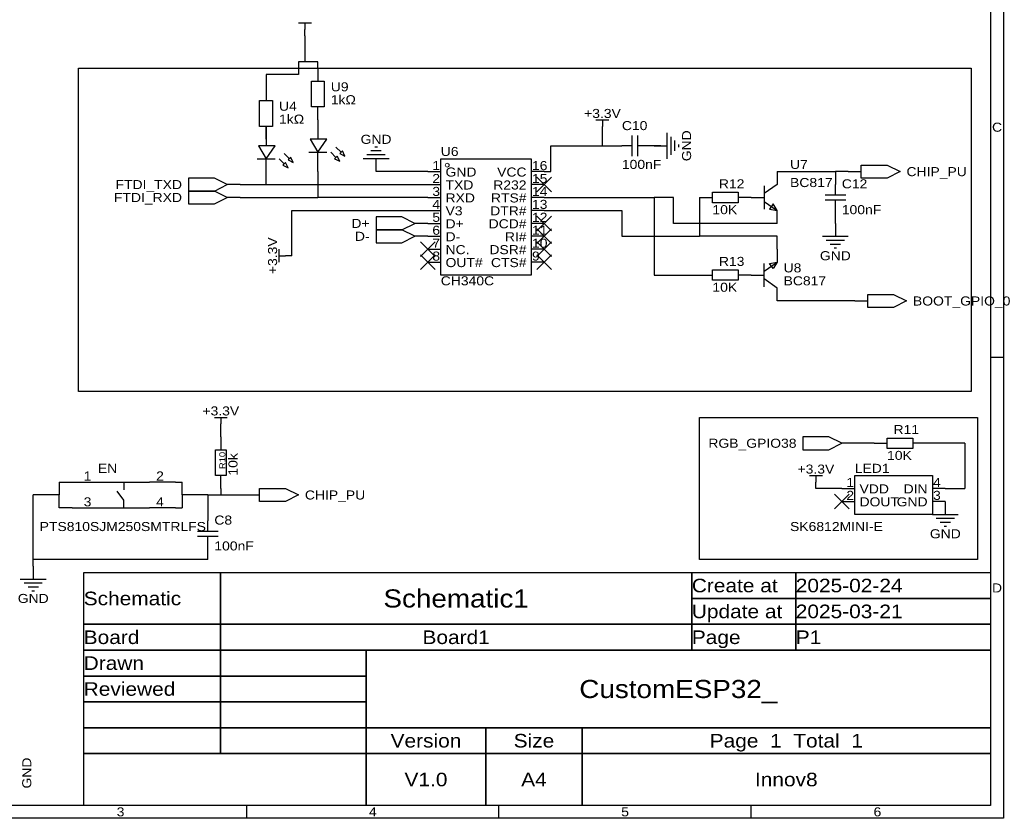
# Model space of a CAD drawing. Header units: millimetres. Extents: x -48 to 401, y 0 to 362.
# Tile 2 of 3: x 104 to 297, y 0 to 157. Entities that reach past the tile are written whole.
import ezdxf
from ezdxf.enums import TextEntityAlignment as Align

# ---------------------------------------------------------------- set-up
doc = ezdxf.new("R2010")
doc.units = ezdxf.units.MM
doc.header["$MEASUREMENT"] = 0
doc.styles.get("Standard").update_dxf_attribs({"font": 'arial.ttf'})

msp = doc.modelspace()

# ---------------------------------------------------------------- linework, layer by layer
at = {"color": 1, "true_color": 0xa00000}
for points in [[(0, 361.95), (297.18, 361.95), (297.18, 0), (0, 0)], [(2.54, 359.41), (294.64, 359.41), (294.64, 2.54), (2.54, 2.54)], [(161.29, 139.7), (161.29, 144.78), (163.83, 144.78), (163.83, 139.7)], [(151.13, 135.89), (151.13, 140.97), (153.67, 140.97), (153.67, 135.89)], [(150.88, 132.08), (152.4, 129.54), (154.18, 132.08)], [(161.04, 133.35), (162.56, 130.81), (164.34, 133.35)], [(157.73, 128.78), (157.23, 129.79), (156.72, 129.29)], [(166.88, 129.03), (166.37, 130.05), (165.86, 129.54)], [(167.89, 130.05), (167.39, 131.06), (166.88, 130.56)], [(186.69, 129.54), (204.47, 129.54), (204.47, 106.68), (186.69, 106.68)], [(156.72, 127.76), (156.21, 128.78), (155.7, 128.27)], [(269.24, 128.27), (274.32, 128.27), (276.86, 127), (274.32, 125.73), (269.24, 125.73)], [(144.78, 124.46), (142.24, 125.73), (137.16, 125.73), (137.16, 123.19), (142.24, 123.19)], [(144.78, 121.92), (142.24, 123.19), (137.16, 123.19), (137.16, 120.65), (142.24, 120.65)], [(245.11, 120.9), (240.03, 120.9), (240.03, 122.94), (245.11, 122.94)], [(252.73, 119.38), (251.97, 120.65), (251.21, 119.63)], [(181.61, 116.84), (179.07, 118.11), (173.99, 118.11), (173.99, 115.57), (179.07, 115.57)], [(181.61, 114.3), (179.07, 115.57), (173.99, 115.57), (173.99, 113.03), (179.07, 113.03)], [(252.73, 109.22), (251.97, 107.95), (251.21, 108.97)], [(245.11, 105.66), (240.03, 105.66), (240.03, 107.7), (245.11, 107.7)], [(270.51, 102.87), (275.59, 102.87), (278.13, 101.6), (275.59, 100.33), (270.51, 100.33)], [(265.43, 73.66), (262.89, 74.93), (257.81, 74.93), (257.81, 72.39), (262.89, 72.39)], [(279.4, 72.64), (274.32, 72.64), (274.32, 74.68), (279.4, 74.68)], [(142.49, 67.31), (142.49, 72.39), (144.53, 72.39), (144.53, 67.31)], [(267.97, 67.31), (283.21, 67.31), (283.21, 59.69), (267.97, 59.69)], [(151.13, 64.77), (156.21, 64.77), (158.75, 63.5), (156.21, 62.23), (151.13, 62.23)]]:
    msp.add_lwpolyline(points, close=True, dxfattribs=at)
for points in [[(158.75, 156.21), (161.29, 156.21)], [(160.02, 156.21), (160.02, 154.94)], [(217.17, 137.16), (219.71, 137.16)], [(218.44, 137.16), (218.44, 135.89)], [(224.28, 130.05), (224.28, 134.11)], [(225.3, 134.11), (225.3, 130.05)], [(231.14, 129.54), (231.14, 134.62)], [(231.9, 130.3), (231.9, 133.86)], [(166.12, 131.83), (167.13, 130.81)], [(174.24, 131.83), (173.74, 131.83)], [(224.28, 132.08), (222.25, 132.08)], [(227.33, 132.08), (225.3, 132.08)], [(232.66, 131.06), (232.66, 133.1)], [(233.43, 131.83), (233.43, 132.33)], [(150.62, 129.54), (154.18, 129.54)], [(154.94, 129.54), (155.96, 128.52)], [(155.96, 130.56), (156.97, 129.54)], [(160.78, 130.81), (164.34, 130.81)], [(165.1, 130.81), (166.12, 129.79)], [(176.53, 129.54), (171.45, 129.54)], [(175.77, 130.3), (172.21, 130.3)], [(175.01, 131.06), (172.97, 131.06)], [(252.73, 124.46), (250.19, 122.68)], [(250.19, 124.21), (250.19, 119.63)], [(264.16, 122.43), (264.16, 124.46)], [(262.13, 122.43), (266.19, 122.43)], [(250.19, 121.16), (252.73, 119.38)], [(266.19, 121.41), (262.13, 121.41)], [(264.16, 119.38), (264.16, 121.41)], [(261.62, 114.3), (266.7, 114.3)], [(262.38, 113.54), (265.94, 113.54)], [(263.14, 112.78), (265.18, 112.78)], [(154.94, 109.22), (154.94, 111.76)], [(154.94, 110.49), (156.21, 110.49)], [(263.91, 112.01), (264.41, 112.01)], [(250.19, 107.44), (252.73, 109.22)], [(250.19, 104.39), (250.19, 108.97)], [(252.73, 104.14), (250.19, 105.92)], [(297.18, 90.49), (294.64, 90.49)], [(142.24, 78.74), (144.78, 78.74)], [(143.51, 78.74), (143.51, 77.47)], [(119.38, 66.04), (129.54, 66.04)], [(124.46, 66.04), (124.46, 64.52)], [(259.08, 67.31), (261.62, 67.31)], [(260.35, 67.31), (260.35, 66.04)], [(124.46, 62.48), (123.19, 64.26)], [(124.46, 60.96), (124.46, 62.48)], [(119.38, 60.96), (129.54, 60.96)], [(140.97, 56.39), (140.97, 58.42)], [(283.21, 59.69), (288.29, 59.69)], [(283.97, 58.93), (287.53, 58.93)], [(284.73, 58.17), (286.77, 58.17)], [(138.94, 56.39), (143, 56.39)], [(285.5, 57.4), (286, 57.4)], [(143, 55.37), (138.94, 55.37)], [(140.97, 53.34), (140.97, 55.37)], [(104.14, 46.99), (109.22, 46.99)], [(116.59, 48.26), (143.45, 48.26)], [(116.59, 38.1), (116.59, 48.26)], [(143.45, 48.26), (143.45, 38.1)], [(143.45, 48.26), (235.98, 48.26)], [(143.45, 38.1), (143.45, 48.26)], [(235.98, 48.26), (235.98, 38.1)], [(235.98, 48.26), (256.39, 48.26)], [(235.98, 43.18), (235.98, 48.26)], [(256.39, 48.26), (256.39, 43.18)], [(256.39, 48.26), (294.64, 48.26)], [(256.39, 43.18), (256.39, 48.26)], [(294.64, 48.26), (294.64, 43.18)], [(104.9, 46.23), (108.46, 46.23)], [(105.66, 45.47), (107.7, 45.47)], [(106.43, 44.7), (106.93, 44.7)], [(256.39, 43.18), (235.98, 43.18)], [(235.98, 43.18), (256.39, 43.18)], [(235.98, 38.1), (235.98, 43.18)], [(294.64, 43.18), (256.39, 43.18)], [(256.39, 43.18), (256.39, 38.1)], [(256.39, 43.18), (294.64, 43.18)], [(256.39, 38.1), (256.39, 43.18)], [(294.64, 43.18), (294.64, 38.1)], [(143.45, 38.1), (116.59, 38.1)], [(116.59, 38.1), (143.45, 38.1)], [(116.59, 33.02), (116.59, 38.1)], [(235.98, 38.1), (143.45, 38.1)], [(143.45, 38.1), (143.45, 33.02)], [(143.45, 38.1), (235.98, 38.1)], [(143.45, 33.02), (143.45, 38.1)], [(256.39, 38.1), (235.98, 38.1)], [(235.98, 38.1), (235.98, 33.02)], [(235.98, 38.1), (256.39, 38.1)], [(235.98, 33.02), (235.98, 38.1)], [(294.64, 38.1), (256.39, 38.1)], [(256.39, 38.1), (256.39, 33.02)], [(256.39, 38.1), (294.64, 38.1)], [(256.39, 33.02), (256.39, 38.1)], [(294.64, 38.1), (294.64, 33.02)], [(143.45, 33.02), (116.59, 33.02)], [(116.59, 33.02), (143.45, 33.02)], [(116.59, 27.94), (116.59, 33.02)], [(235.98, 33.02), (143.45, 33.02)], [(143.45, 33.02), (143.45, 27.94)], [(143.45, 33.02), (172.02, 33.02)], [(143.45, 27.94), (143.45, 33.02)], [(172.02, 33.02), (172.02, 27.94)], [(172.02, 33.02), (294.64, 33.02)], [(172.02, 17.78), (172.02, 33.02)], [(256.39, 33.02), (235.98, 33.02)], [(294.64, 33.02), (256.39, 33.02)], [(294.64, 33.02), (294.64, 17.78)], [(143.45, 27.94), (116.59, 27.94)], [(116.59, 27.94), (143.45, 27.94)], [(116.59, 22.86), (116.59, 27.94)], [(172.02, 27.94), (143.45, 27.94)], [(143.45, 27.94), (143.45, 22.86)], [(143.45, 27.94), (172.02, 27.94)], [(143.45, 22.86), (143.45, 27.94)], [(172.02, 27.94), (172.02, 22.86)], [(143.45, 22.86), (116.59, 22.86)], [(116.59, 22.86), (143.45, 22.86)], [(116.59, 17.78), (116.59, 22.86)], [(172.02, 22.86), (143.45, 22.86)], [(143.45, 22.86), (143.45, 17.78)], [(143.45, 22.86), (172.02, 22.86)], [(143.45, 17.78), (143.45, 22.86)], [(172.02, 22.86), (172.02, 17.78)], [(143.45, 17.78), (116.59, 17.78)], [(116.59, 17.78), (143.45, 17.78)], [(116.59, 12.7), (116.59, 17.78)], [(172.02, 17.78), (143.45, 17.78)], [(143.45, 17.78), (143.45, 12.7)], [(143.45, 17.78), (172.02, 17.78)], [(143.45, 12.7), (143.45, 17.78)], [(294.64, 17.78), (172.02, 17.78)], [(172.02, 17.78), (172.02, 12.7)], [(172.02, 17.78), (195.56, 17.78)], [(172.02, 12.7), (172.02, 17.78)], [(195.56, 17.78), (195.56, 12.7)], [(195.56, 17.78), (214.43, 17.78)], [(195.56, 12.7), (195.56, 17.78)], [(214.43, 17.78), (214.43, 12.7)], [(214.43, 17.78), (294.64, 17.78)], [(214.43, 12.7), (214.43, 17.78)], [(294.64, 17.78), (294.64, 12.7)], [(143.45, 12.7), (116.59, 12.7)], [(116.59, 12.7), (172.02, 12.7)], [(116.59, 2.54), (116.59, 12.7)], [(172.02, 12.7), (143.45, 12.7)], [(195.56, 12.7), (172.02, 12.7)], [(172.02, 12.7), (172.02, 2.54)], [(172.02, 12.7), (195.56, 12.7)], [(172.02, 2.54), (172.02, 12.7)], [(214.43, 12.7), (195.56, 12.7)], [(195.56, 12.7), (195.56, 2.54)], [(195.56, 12.7), (214.43, 12.7)], [(195.56, 2.54), (195.56, 12.7)], [(294.64, 12.7), (214.43, 12.7)], [(214.43, 12.7), (214.43, 2.54)], [(214.43, 12.7), (294.64, 12.7)], [(214.43, 2.54), (214.43, 12.7)], [(294.64, 12.7), (294.64, 2.54)], [(172.02, 2.54), (116.59, 2.54)], [(148.59, 0), (148.59, 2.54)], [(195.56, 2.54), (172.02, 2.54)], [(214.43, 2.54), (195.56, 2.54)], [(198.12, 0), (198.12, 2.54)], [(294.64, 2.54), (214.43, 2.54)], [(247.65, 0), (247.65, 2.54)]]:
    msp.add_lwpolyline(points, dxfattribs=at)
at = {"color": 1, "true_color": 0x880000}
for points in [[(160.02, 153.67), (160.02, 154.94)], [(162.56, 147.32), (162.56, 144.78)], [(152.4, 143.51), (152.4, 140.97)], [(162.56, 137.16), (162.56, 139.7)], [(152.4, 133.35), (152.4, 135.89)], [(152.4, 135.89), (152.4, 132.08)], [(162.56, 137.16), (162.56, 133.35)], [(218.44, 134.62), (218.44, 135.89)], [(219.71, 132.08), (222.25, 132.08)], [(229.87, 132.08), (227.33, 132.08)], [(228.6, 132.08), (231.14, 132.08)], [(152.4, 125.73), (152.4, 129.54)], [(162.56, 127), (162.56, 130.81)], [(173.99, 127), (173.99, 129.54)], [(184.15, 127), (186.69, 127)], [(207.01, 127), (204.47, 127)], [(252.73, 127), (252.73, 124.46)], [(264.16, 127), (264.16, 124.46)], [(266.7, 127), (269.24, 127)], [(147.32, 124.46), (144.78, 124.46)], [(184.15, 124.46), (186.69, 124.46)], [(207.01, 124.46), (204.47, 124.46)], [(147.32, 121.92), (144.78, 121.92)], [(184.15, 121.92), (186.69, 121.92)], [(207.01, 121.92), (204.47, 121.92)], [(237.49, 121.92), (240.03, 121.92)], [(247.65, 121.92), (245.11, 121.92)], [(247.65, 121.92), (250.19, 121.92)], [(184.15, 119.38), (186.69, 119.38)], [(207.01, 119.38), (204.47, 119.38)], [(252.73, 116.84), (252.73, 119.38)], [(264.16, 116.84), (264.16, 119.38)], [(184.15, 116.84), (181.61, 116.84)], [(184.15, 116.84), (186.69, 116.84)], [(207.01, 116.84), (204.47, 116.84)], [(264.16, 116.84), (264.16, 114.3)], [(184.15, 114.3), (181.61, 114.3)], [(184.15, 114.3), (186.69, 114.3)], [(207.01, 114.3), (204.47, 114.3)], [(157.48, 110.49), (156.21, 110.49)], [(184.15, 111.76), (186.69, 111.76)], [(207.01, 111.76), (204.47, 111.76)], [(252.73, 111.76), (252.73, 109.22)], [(184.15, 109.22), (186.69, 109.22)], [(207.01, 109.22), (204.47, 109.22)], [(237.49, 106.68), (240.03, 106.68)], [(247.65, 106.68), (245.11, 106.68)], [(247.65, 106.68), (250.19, 106.68)], [(252.73, 101.6), (252.73, 104.14)], [(267.97, 101.6), (270.51, 101.6)], [(143.51, 76.2), (143.51, 77.47)], [(143.51, 74.93), (143.51, 72.39)], [(267.97, 73.66), (265.43, 73.66)], [(271.78, 73.66), (274.32, 73.66)], [(281.94, 73.66), (279.4, 73.66)], [(114.3, 66.04), (119.38, 66.04)], [(134.62, 66.04), (129.54, 66.04)], [(143.51, 64.77), (143.51, 67.31)], [(260.35, 64.77), (260.35, 66.04)], [(265.43, 64.77), (267.97, 64.77)], [(285.75, 64.77), (283.21, 64.77)], [(148.59, 63.5), (151.13, 63.5)], [(265.43, 62.23), (267.97, 62.23)], [(285.75, 62.23), (283.21, 62.23)], [(285.75, 62.23), (285.75, 59.69)], [(114.3, 60.96), (119.38, 60.96)], [(134.62, 60.96), (129.54, 60.96)], [(140.97, 60.96), (140.97, 58.42)], [(140.97, 50.8), (140.97, 53.34)], [(106.68, 49.53), (106.68, 46.99)]]:
    msp.add_lwpolyline(points, dxfattribs=at)
at = {"color": 1, "true_color": 0x008800}
for points in [[(160.02, 153.67), (160.02, 148.59)], [(158.75, 148.59), (158.75, 146.05)], [(160.02, 148.59), (158.75, 148.59)], [(162.56, 148.59), (160.02, 148.59)], [(162.56, 147.32), (162.56, 148.59)], [(158.75, 146.05), (152.4, 146.05)], [(152.4, 146.05), (152.4, 143.51)], [(152.4, 135.89), (152.4, 133.35)], [(218.44, 132.08), (218.44, 134.62)], [(208.28, 132.08), (218.44, 132.08)], [(208.28, 127), (208.28, 132.08)], [(218.44, 132.08), (219.71, 132.08)], [(228.6, 132.08), (229.87, 132.08)], [(152.4, 124.46), (152.4, 125.73)], [(162.56, 127), (162.56, 121.92)], [(184.15, 127), (173.99, 127)], [(207.01, 127), (208.28, 127)], [(252.73, 127), (264.16, 127)], [(266.7, 127), (264.16, 127)], [(147.32, 124.46), (152.4, 124.46)], [(152.4, 124.46), (184.15, 124.46)], [(147.32, 121.92), (162.56, 121.92)], [(184.15, 121.92), (162.56, 121.92)], [(207.01, 121.92), (228.6, 121.92)], [(232.41, 121.92), (228.6, 121.92)], [(228.6, 121.92), (228.6, 106.68)], [(232.41, 116.84), (232.41, 121.92)], [(237.49, 121.92), (237.49, 114.3)], [(157.48, 110.49), (157.48, 119.38)], [(157.48, 119.38), (184.15, 119.38)], [(207.01, 119.38), (222.25, 119.38)], [(222.25, 119.38), (222.25, 114.3)], [(252.73, 116.84), (232.41, 116.84)], [(222.25, 114.3), (237.49, 114.3)], [(252.73, 114.3), (237.49, 114.3)], [(252.73, 111.76), (252.73, 114.3)], [(228.6, 106.68), (237.49, 106.68)], [(267.97, 101.6), (252.73, 101.6)], [(143.51, 74.93), (143.51, 76.2)], [(271.78, 73.66), (267.97, 73.66)], [(289.56, 73.66), (281.94, 73.66)], [(289.56, 73.66), (289.56, 64.77)], [(111.76, 66.04), (111.76, 63.5)], [(111.76, 66.04), (114.3, 66.04)], [(134.62, 66.04), (135.89, 66.04)], [(135.89, 63.5), (135.89, 66.04)], [(143.51, 64.77), (143.51, 63.5)], [(265.43, 64.77), (260.35, 64.77)], [(285.75, 64.77), (289.56, 64.77)], [(111.76, 63.5), (106.68, 63.5)], [(106.68, 50.8), (106.68, 63.5)], [(111.76, 60.96), (111.76, 63.5)], [(135.89, 63.5), (135.89, 60.96)], [(140.97, 63.5), (135.89, 63.5)], [(140.97, 63.5), (143.51, 63.5)], [(140.97, 63.5), (140.97, 60.96)], [(143.51, 63.5), (148.59, 63.5)], [(114.3, 60.96), (111.76, 60.96)], [(134.62, 60.96), (135.89, 60.96)], [(140.97, 50.8), (106.68, 50.8)], [(106.68, 49.53), (106.68, 50.8)]]:
    msp.add_lwpolyline(points, dxfattribs=at)
at = {"color": 1, "true_color": 0x000000}
for points in [[(115.57, 147.32), (290.83, 147.32), (290.83, 83.82), (115.57, 83.82)], [(237.49, 78.74), (292.1, 78.74), (292.1, 50.8), (237.49, 50.8)]]:
    msp.add_lwpolyline(points, close=True, dxfattribs=at)
at = {"color": 1, "true_color": 0x999999}
for points in [[(208.45, 125.9), (205.57, 123.02)], [(205.57, 125.9), (208.45, 123.02)], [(208.45, 118.28), (205.57, 115.4)], [(205.57, 118.28), (208.45, 115.4)], [(208.45, 115.74), (205.57, 112.86)], [(205.57, 115.74), (208.45, 112.86)], [(185.59, 113.2), (182.71, 110.32)], [(182.71, 113.2), (185.59, 110.32)], [(208.45, 113.2), (205.57, 110.32)], [(205.57, 113.2), (208.45, 110.32)], [(185.59, 110.66), (182.71, 107.78)], [(182.71, 110.66), (185.59, 107.78)], [(208.45, 110.66), (205.57, 107.78)], [(205.57, 110.66), (208.45, 107.78)], [(266.87, 63.67), (263.99, 60.79)], [(263.99, 63.67), (266.87, 60.79)]]:
    msp.add_lwpolyline(points, dxfattribs=at)
at = {"color": 1, "lineweight": 0, "true_color": 0xa00000}
msp.add_circle((187.96, 128.27), 0.381, dxfattribs=at)

# ---------------------------------------------------------------- texts
at = {"color": 1, "true_color": 0x000080, "width": 1.1}
for s, p in [('U9', (165.1, 142.24)), ('U4', (154.94, 138.43)), ('U6', (186.69, 129.54)), ('U7', (255.27, 127)), ('U8', (254, 106.68)), ('EN', (119.38, 67.31)), ('LED1', (267.97, 67.31))]:
    msp.add_text(s, height=1.778, dxfattribs=at).set_placement(p, align=Align.BOTTOM_LEFT)
at = {"color": 1, "true_color": 0x0000ff, "width": 1.1}
for s, p in [('1kΩ', (165.1, 139.7)), ('1kΩ', (154.94, 135.89)), ('C10', (222.25, 134.62)), ('100nF', (222.25, 127)), ('BC817', (255.27, 123.44)), ('R12', (241.3, 123.19)), ('C12', (265.43, 123.19)), ('10K', (240.03, 118.11)), ('100nF', (265.43, 118.11)), ('R13', (241.3, 107.95)), ('CH340C', (186.69, 104.14)), ('BC817', (254, 104.14)), ('10K', (240.03, 102.87)), ('R11', (275.59, 74.93)), ('10K', (274.32, 69.85)), ('PTS810SJM250SMTRLFS', (107.95, 55.88)), ('C8', (142.24, 57.15)), ('SK6812MINI-E', (255.27, 55.88)), ('100nF', (142.24, 52.07))]:
    msp.add_text(s, height=1.778, dxfattribs=at).set_placement(p, align=Align.BOTTOM_LEFT)
at = {"color": 1, "true_color": 0x000080, "width": 1.1}
for s, p in [('+3.3V', (218.44, 138.43)), ('GND', (173.99, 133.35)), ('GND', (264.16, 110.49)), ('+3.3V', (143.51, 80.01)), ('+3.3V', (260.35, 68.58)), ('GND', (285.75, 55.88)), ('GND', (106.68, 43.18))]:
    msp.add_text(s, height=1.778, dxfattribs=at).set_placement(p, align=Align.MIDDLE_CENTER)
at = {"color": 1, "true_color": 0xa00000, "width": 1.1}
for s, height, p in [('C', 1.78, (295.91, 135.73)), ('Schematic1', 3.556, (189.71, 43.18)), ('D', 1.78, (295.91, 45.24)), ('Board1', 2.667, (189.71, 35.56)), ('CustomESP32_', 3.556, (233.33, 25.4)), ('Version', 2.667, (183.79, 15.24)), ('Size', 2.667, (204.99, 15.24)), ('Page  1  Total  1', 2.667, (254.53, 15.24)), ('V1.0', 2.667, (183.79, 7.62)), ('A4', 2.667, (204.99, 7.62)), ('Innov8', 2.667, (254.53, 7.62)), ('3', 1.78, (123.83, 1.27)), ('4', 1.78, (173.35, 1.27)), ('5', 1.78, (222.88, 1.27)), ('6', 1.78, (272.42, 1.27))]:
    msp.add_text(s, height=height, dxfattribs=at).set_placement(p, align=Align.MIDDLE_CENTER)
at = {"color": 1, "true_color": 0x000080, "width": 1.1}
for s, p in [('GND', (234.95, 132.08)), ('+3.3V', (153.67, 110.49)), ('GND', (105.41, 8.89))]:
    msp.add_text(s, height=1.778, rotation=90, dxfattribs=at).set_placement(p, align=Align.MIDDLE_CENTER)
at = {"color": 1, "true_color": 0x000000, "width": 1.1}
for s, height, p in [('1', 1.78, (186.56, 126.77)), ('VCC', 1.778, (203.53, 125.5)), ('2', 1.78, (186.56, 124.23)), ('3', 1.78, (186.56, 121.69)), ('R232', 1.778, (203.53, 122.96)), ('RTS#', 1.778, (203.53, 120.42)), ('4', 1.78, (186.56, 119.15)), ('DTR#', 1.778, (203.53, 117.88)), ('5', 1.78, (186.56, 116.61)), ('6', 1.78, (186.56, 114.07)), ('DCD#', 1.778, (203.53, 115.34)), ('RI#', 1.778, (203.53, 112.8)), ('7', 1.78, (186.56, 111.53)), ('DSR#', 1.778, (203.53, 110.26)), ('8', 1.78, (186.56, 108.99)), ('CTS#', 1.778, (203.53, 107.72)), ('1', 1.78, (118.11, 65.81)), ('1', 1.78, (267.84, 64.54)), ('2', 1.78, (267.84, 62)), ('DIN', 1.778, (282.27, 63.27)), ('3', 1.78, (118.11, 60.73)), ('GND', 1.778, (282.27, 60.73))]:
    msp.add_text(s, height=height, dxfattribs=at).set_placement(p, align=Align.BOTTOM_RIGHT)
for s, height, p in [('GND', 1.778, (187.63, 125.5)), ('16', 1.778, (204.6, 126.77)), ('15', 1.778, (204.6, 124.23)), ('TXD', 1.778, (187.63, 122.96)), ('14', 1.778, (204.6, 121.69)), ('RXD', 1.778, (187.63, 120.42)), ('V3', 1.778, (187.63, 117.88)), ('13', 1.778, (204.6, 119.15)), ('12', 1.778, (204.6, 116.61)), ('D+', 1.778, (187.63, 115.34)), ('11', 1.778, (204.6, 114.07)), ('D-', 1.778, (187.63, 112.8)), ('NC.', 1.778, (187.63, 110.26)), ('10', 1.778, (204.6, 111.53)), ('9', 1.78, (204.6, 108.99)), ('OUT#', 1.778, (187.63, 107.72)), ('2', 1.78, (130.81, 65.81)), ('4', 1.78, (283.34, 64.54)), ('VDD', 1.778, (268.91, 63.27)), ('3', 1.78, (283.34, 62)), ('4', 1.78, (130.81, 60.73)), ('DOUT', 1.778, (268.91, 60.73))]:
    msp.add_text(s, height=height, dxfattribs=at).set_placement(p, align=Align.BOTTOM_LEFT)
at = {"color": 1, "true_color": 0x000080, "width": 1.1}
for s, p in [('CHIP_PU', (278.13, 127)), ('BOOT_GPIO_0', (279.4, 101.6)), ('CHIP_PU', (160.02, 63.5))]:
    msp.add_text(s, height=1.778, dxfattribs=at).set_placement(p, align=Align.MIDDLE_LEFT)
for s, p in [('FTDI_TXD', (135.89, 124.46)), ('FTDI_RXD', (135.89, 121.92)), ('D+', (172.72, 116.84)), ('D-', (172.72, 114.3)), ('RGB_GPIO38', (256.54, 73.66))]:
    msp.add_text(s, height=1.778, dxfattribs=at).set_placement(p, align=Align.MIDDLE_RIGHT)
msp.add_text('R10', height=1.2, rotation=90, dxfattribs=at).set_placement((144.78, 68.58), align=Align.BOTTOM_LEFT)
at = {"color": 1, "true_color": 0x0000ff, "width": 1.1}
msp.add_text('10k', height=1.778, rotation=90, dxfattribs=at).set_placement((147.32, 67.31), align=Align.BOTTOM_LEFT)
at = {"color": 1, "true_color": 0xa00000, "width": 1.1}
for s, p in [('Create at', (235.98, 45.72)), ('2025-02-24', (256.39, 45.72)), ('Schematic', (116.59, 43.18)), ('Update at', (235.98, 40.64)), ('2025-03-21', (256.39, 40.64)), ('Board', (116.59, 35.56)), ('Page', (235.98, 35.56)), ('P1', (256.39, 35.56)), ('Drawn', (116.59, 30.48)), ('Reviewed', (116.59, 25.4))]:
    msp.add_text(s, height=2.667, dxfattribs=at).set_placement(p, align=Align.MIDDLE_LEFT)

doc.saveas('drawing.dxf')
